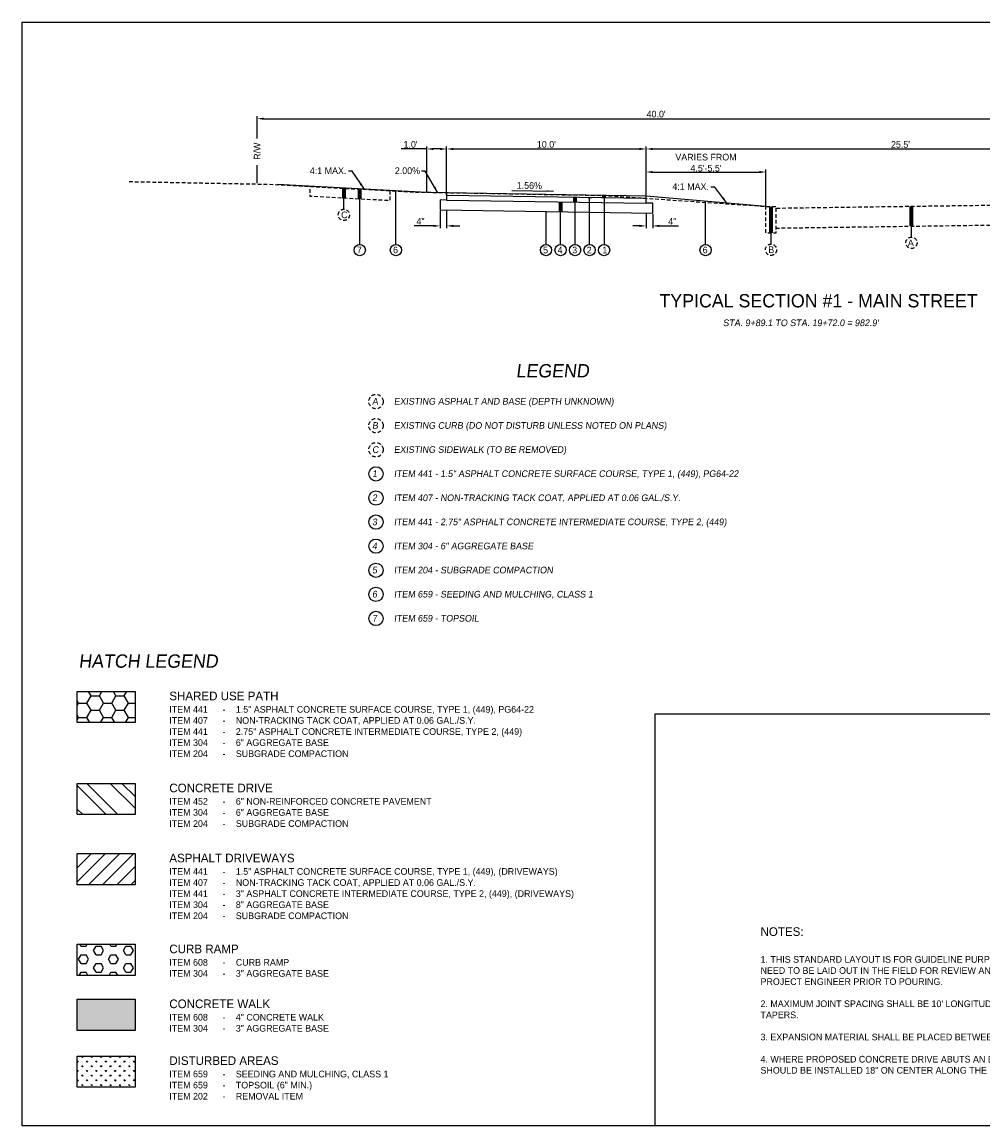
# Model space of a CAD drawing. Header units: feet. Extents: x 8 to 492, y -133 to 111.
# Tile 1 of 14: x 8 to 80, y -133 to -50. Entities that reach past the tile are written whole.
import ezdxf

# ---------------------------------------------------------------- set-up
doc = ezdxf.new("R2010")
doc.units = ezdxf.units.FT
doc.header["$MEASUREMENT"] = 0
doc.linetypes.add('OhDOT_USTN2', pattern=[0.11, 0.069, -0.041])
for name, color, linetype in [('BORDER', 7, 'Continuous'), ('D-TITLE', 3, 'Continuous'), ('PM_P_Crosswalk', 7, 'Continuous'), ('SC_Scratch1', 1, 'Continuous'), ('SC_Shading1', 247, 'Continuous'), ('SC_Shading2', 255, 'Continuous'), ('TEXT-DK', 9, 'Continuous'), ('TEXT-LT', 9, 'Continuous'), ('XS_X_Ground_Line', 180, 'OhDOT_USTN2')]:
    doc.layers.add(name, color=color, linetype=linetype)
doc.styles.add('Slanted', font='font31.shx', dxfattribs={"height": 0.1})
doc.styles.get("Standard").update_dxf_attribs({"font": 'font31.shx'})
doc.dimstyles.new('COEC', dxfattribs={"dimscale": 13.9, "dimtxt": 0.18, "dimasz": 0.18, "dimexe": 0.18, "dimexo": 0.0625, "dimgap": 0.09, "dimtad": 1, "dimzin": 0, "dimdsep": 46, "dimtxsty": 'Standard', "dimcen": 0.09, "dimclrd": 256, "dimclre": 256, "dimclrt": 256, "dimaunit": 1, "dimadec": 4, "dimazin": 0, "dimtfac": 1, "dimtofl": 0, "dimtmove": 0, "dimatfit": 3, "dimfxl": 1, "dimtolj": 1, "dimtzin": 0, "dimlwd": -1, "dimlwe": -1, "dimarcsym": 0})

# ---------------------------------------------------------------- blocks, each defined once
blk = doc.blocks.new('*D1246')
at = {"layer": 'Defpoints', "color": 0, "transparency": 16777216}
for p in [(54.705, -64.251), (55.2, -64.258), (55.2, -65.209)]:
    blk.add_point(p, dxfattribs=at)
at = {"layer": 'TEXT-DK', "transparency": 16777216}
for p, q in [((54.705, -64.313), (54.705, -65.389)), ((55.2, -64.321), (55.2, -65.389)), ((54.205, -65.209), (53.705, -65.209)), ((55.7, -65.209), (57.142, -65.209))]:
    blk.add_line(p, q, dxfattribs=at)
for points in [[(54.205, -65.126), (54.205, -65.292), (54.705, -65.209)], [(55.7, -65.126), (55.7, -65.292), (55.2, -65.209)]]:
    blk.add_solid(points, dxfattribs=at)
at = {"layer": 'TEXT-DK', "transparency": 16777216, "insert": (56.671, -64.869), "char_height": 0.18, "width": 5.31735, "attachment_point": 5}
blk.add_mtext('\\A1;{\\H2.77778x;4"}', dxfattribs=at)
blk = doc.blocks.new('*D1247')
at = {"layer": 'Defpoints', "color": 0, "transparency": 16777216}
for p in [(39.21, -64.009), (39.705, -64.017), (39.705, -65.209)]:
    blk.add_point(p, dxfattribs=at)
at = {"layer": 'TEXT-DK', "transparency": 16777216}
for p, q in [((39.21, -64.072), (39.21, -65.389)), ((39.705, -64.079), (39.705, -65.389)), ((38.71, -65.209), (37.268, -65.209)), ((40.205, -65.209), (40.705, -65.209))]:
    blk.add_line(p, q, dxfattribs=at)
for points in [[(38.71, -65.126), (38.71, -65.292), (39.21, -65.209)], [(40.205, -65.126), (40.205, -65.292), (39.705, -65.209)]]:
    blk.add_solid(points, dxfattribs=at)
at = {"layer": 'TEXT-DK', "transparency": 16777216, "insert": (37.739, -64.869), "char_height": 0.18, "width": 5.31735, "attachment_point": 5}
blk.add_mtext('\\A1;{\\H2.77778x;4"}', dxfattribs=at)
blk = doc.blocks.new('*D1248')
at = {"layer": 'Defpoints', "color": 0, "transparency": 16777216}
for p in [(54.705, -59.426), (39.705, -62.734), (54.705, -62.968)]:
    blk.add_point(p, dxfattribs=at)
at = {"layer": 'TEXT-DK', "transparency": 16777216}
for p, q in [((39.705, -62.672), (39.705, -59.246)), ((40.205, -59.426), (54.205, -59.426)), ((54.705, -62.906), (54.705, -59.246))]:
    blk.add_line(p, q, dxfattribs=at)
for points in [[(40.205, -59.343), (40.205, -59.509), (39.705, -59.426)], [(54.205, -59.343), (54.205, -59.509), (54.705, -59.426)]]:
    blk.add_solid(points, dxfattribs=at)
at = {"layer": 'TEXT-DK', "transparency": 16777216, "insert": (47.205, -59.086), "char_height": 0.18, "width": 5.31735, "attachment_point": 5}
blk.add_mtext("\\A1;{\\H2.77778x;10.0'}", dxfattribs=at)
blk = doc.blocks.new('*D1249')
at = {"layer": 'Defpoints', "color": 0, "transparency": 16777216}
for p in [(92.955, -59.426), (54.705, -62.734), (92.955, -63.476)]:
    blk.add_point(p, dxfattribs=at)
at = {"layer": 'TEXT-DK', "transparency": 16777216}
for p, q in [((54.705, -62.672), (54.705, -59.246)), ((55.205, -59.426), (92.455, -59.426)), ((92.955, -63.413), (92.955, -59.246))]:
    blk.add_line(p, q, dxfattribs=at)
for points in [[(55.205, -59.343), (55.205, -59.509), (54.705, -59.426)], [(92.455, -59.343), (92.455, -59.509), (92.955, -59.426)]]:
    blk.add_solid(points, dxfattribs=at)
at = {"layer": 'TEXT-DK', "transparency": 16777216, "insert": (73.83, -59.086), "char_height": 0.18, "width": 5.31735, "attachment_point": 5}
blk.add_mtext("\\A1;{\\H2.77778x;25.5'}", dxfattribs=at)
blk = doc.blocks.new('*D1250')
at = {"layer": 'Defpoints', "color": 0, "transparency": 16777216}
for p in [(39.705, -59.426), (38.205, -62.704), (39.705, -62.968)]:
    blk.add_point(p, dxfattribs=at)
at = {"layer": 'TEXT-DK', "transparency": 16777216}
for p, q in [((38.205, -59.426), (36.275, -59.426)), ((38.205, -62.642), (38.205, -59.246)), ((39.205, -59.426), (38.705, -59.426)), ((39.705, -62.906), (39.705, -59.246))]:
    blk.add_line(p, q, dxfattribs=at)
for points in [[(38.705, -59.343), (38.705, -59.509), (38.205, -59.426)], [(39.205, -59.343), (39.205, -59.509), (39.705, -59.426)]]:
    blk.add_solid(points, dxfattribs=at)
at = {"layer": 'TEXT-DK', "transparency": 16777216, "insert": (36.99, -59.086), "char_height": 0.18, "width": 5.31735, "attachment_point": 5}
blk.add_mtext("\\A1;{\\H2.77778x;1.0'}", dxfattribs=at)
blk = doc.blocks.new('*D1251')
at = {"layer": 'Defpoints', "color": 0, "transparency": 16777216}
for p in [(63.705, -61.161), (54.705, -62.968), (63.705, -63.752)]:
    blk.add_point(p, dxfattribs=at)
at = {"layer": 'TEXT-DK', "transparency": 16777216}
for p, q in [((54.705, -62.906), (54.705, -60.981)), ((55.205, -61.161), (63.205, -61.161)), ((63.705, -63.689), (63.705, -60.981))]:
    blk.add_line(p, q, dxfattribs=at)
for points in [[(55.205, -61.078), (55.205, -61.245), (54.705, -61.161)], [(63.205, -61.078), (63.205, -61.245), (63.705, -61.161)]]:
    blk.add_solid(points, dxfattribs=at)
at = {"layer": 'TEXT-DK', "transparency": 16777216, "insert": (59.205, -60.458), "char_height": 0.18, "width": 5.31735, "attachment_point": 5}
blk.add_mtext("\\A1;{\\H2.77778x;VARIES FROM 4.5'-5.5'}", dxfattribs=at)

msp = doc.modelspace()

# ---------------------------------------------------------------- hatches: boundary and pattern name
at = {"layer": 'SC_Shading1'}
h = msp.add_hatch(dxfattribs=at)
h.set_pattern_fill('HONEY', color=256, scale=5)
h.set_pattern_definition([(0, (-17.03607, 0.1263), (0.9375, 0.541266), [0.625, -1.25]), (120, (-17.03607, 0.1263), (-0.9375, 0.541266), [0.625, -1.25]), (60, (-17.03607, 0.1263), (2e-16, 1.0825318), [-1.25, 0.625])])
h.paths.add_polyline_path([(11.916, -100.207), (16.27, -100.207), (16.27, -102.557), (11.916, -102.557)])
h = msp.add_hatch(dxfattribs=at)
h.set_pattern_fill('ANSI32', color=247, scale=5, angle=90)
h.set_pattern_definition([(135, (-17.036, 1.2107), (-1.325825, -1.325825), []), (135, (-17.036, 2.0946), (-1.325825, -1.325825), [])])
h.paths.add_polyline_path([(11.916, -107.125), (16.27, -107.125), (16.27, -109.475), (11.916, -109.475)])
h = msp.add_hatch(dxfattribs=at)
h.set_pattern_fill('ANSI31', color=247, scale=6)
h.set_pattern_definition([(45, (-17.0361, 1.818), (-0.53033, 0.53033), [])])
h.paths.add_polyline_path([(11.916, -112.395), (16.27, -112.395), (16.27, -114.745), (11.916, -114.745)])
h = msp.add_hatch(dxfattribs=at)
h.set_pattern_fill('HEX', color=247, scale=3)
h.set_pattern_definition([(0, (-17.0361, 2.72885), (0, 0.649519), [0.375, -0.75]), (120, (-17.0361, 2.72885), (-0.5625, -0.3247595), [0.375, -0.75]), (60, (-16.6611, 2.72885), (-0.5625, 0.3247595), [0.375, -0.75])])
h.paths.add_polyline_path([(11.916, -119.23), (16.27, -119.23), (16.27, -121.579), (11.916, -121.579)])
h = msp.add_hatch(dxfattribs=at)
h.set_pattern_fill('GRASS', color=247, scale=0.5)
h.set_pattern_definition([(90, (-17.03607, -2.2204), (-0.3535534, 0.3535534), [0.09375, -0.6133568]), (45, (-17.03607, -2.2204), (-0.3535534, 0.3535534), [0.09375, -0.40625]), (135, (-17.03607, -2.2204), (-0.3535534, -0.3535534), [0.09375, -0.40625])])
h.paths.add_polyline_path([(11.916, -127.628), (16.27, -127.628), (16.27, -129.977), (11.916, -129.977)])
at = {"layer": 'SC_Shading2'}
h = msp.add_hatch(color=256, dxfattribs=at)
h.dxf.hatch_style = 1
h.paths.add_polyline_path([(11.916, -123.357), (16.27, -123.357), (16.27, -125.706), (11.916, -125.706)])

# ---------------------------------------------------------------- linework, layer by layer
at = {"layer": 'BORDER', "flags": 128}
msp.add_lwpolyline([(55.391, -132.884), (55.391, -101.908), (128.738, -101.908)], dxfattribs=at)
at = {"layer": 'PM_P_Crosswalk', "color": 3, "flags": 128}
for points in [[(63.705, -63.752), (54.705, -62.968), (39.705, -62.734), (38.205, -62.704), (26.955, -62.109)], [(39.705, -62.734), (39.705, -63.267), (39.21, -63.259), (39.21, -64.009), (55.2, -64.258), (55.2, -63.508), (54.705, -63.501), (54.705, -62.968)], [(54.705, -63.156), (39.705, -62.922)], [(39.705, -63.267), (54.705, -63.501)]]:
    msp.add_lwpolyline(points, dxfattribs=at)
at = {"layer": 'SC_Scratch1'}
msp.add_lwpolyline([(7.778, -49.884), (128.738, -49.884), (128.738, -132.884), (7.778, -132.884)], close=True, dxfattribs=at)
at = {"layer": 'TEXT-DK'}
for p, q in [((25.455, -58.64), (25.455, -56.968)), ((25.955, -57.148), (84.955, -57.148)), ((25.455, -61.998), (25.455, -60.655))]:
    msp.add_line(p, q, dxfattribs=at)
at = {"layer": 'TEXT-DK', "const_width": 0.3}
for points in [[(31.974, -62.375), (31.974, -63.13)], [(33.172, -62.439), (33.172, -63.194)], [(35.891, -62.55), (35.891, -62.623)], [(49.359, -63.072), (49.359, -63.417)], [(50.45, -63.058), (50.45, -63.131)], [(51.541, -62.921), (51.541, -63.106)], [(48.267, -63.4), (48.267, -64.15)], [(59.172, -63.326), (59.172, -63.399)], [(64.094, -63.752), (64.094, -65.751)], [(74.656, -63.73), (74.656, -65.23)]]:
    msp.add_lwpolyline(points, dxfattribs=at)
at = {"layer": 'TEXT-DK'}
for points in [[(31.974, -63.961), (31.974, -62.375)], [(35.891, -66.603), (35.891, -62.582)], [(49.359, -66.603), (49.359, -63.072)], [(51.541, -62.921), (51.541, -66.603)], [(33.172, -66.603), (33.172, -63.194)], [(48.267, -66.603), (48.267, -63.4)], [(50.45, -66.603), (50.45, -63.089)], [(59.172, -66.603), (59.172, -63.357)], [(74.656, -66.061), (74.656, -63.73)], [(47.176, -66.603), (47.176, -64.133)], [(64.094, -66.581), (64.094, -64.25)]]:
    msp.add_lwpolyline(points, dxfattribs=at)
for points in [[(11.916, -100.207), (16.27, -100.207), (16.27, -102.557), (11.916, -102.557)], [(11.916, -107.125), (16.27, -107.125), (16.27, -109.475), (11.916, -109.475)], [(11.916, -112.395), (16.27, -112.395), (16.27, -114.745), (11.916, -114.745)], [(11.916, -119.23), (16.27, -119.23), (16.27, -121.579), (11.916, -121.579)], [(11.916, -123.357), (16.27, -123.357), (16.27, -125.706), (11.916, -125.706)], [(11.916, -127.628), (16.27, -127.628), (16.27, -129.977), (11.916, -129.977)]]:
    msp.add_lwpolyline(points, close=True, dxfattribs=at)
for centre, radius in [((33.172, -67.026), 0.423), ((35.891, -67.026), 0.423), ((47.176, -67.026), 0.423), ((48.267, -67.026), 0.423), ((49.359, -67.026), 0.423), ((50.45, -67.026), 0.423), ((51.541, -67.026), 0.423), ((59.172, -67.026), 0.423), ((34.391, -83.855), 0.538), ((34.391, -85.667), 0.538), ((34.391, -87.48), 0.538), ((34.391, -89.292), 0.538), ((34.391, -91.104), 0.538), ((34.391, -92.916), 0.538), ((34.391, -94.729), 0.538)]:
    msp.add_circle(centre, radius, dxfattribs=at)
msp.add_solid([(25.955, -57.065), (25.955, -57.231), (25.455, -57.148)], dxfattribs=at)
at = {"layer": 'TEXT-LT'}
msp.add_line((47.726, -62.616), (44.603, -62.567), dxfattribs=at)
msp.add_solid([(47.226, -62.608), (47.227, -62.525), (47.726, -62.616)], dxfattribs=at)
at = {"layer": 'XS_X_Ground_Line', "ltscale": 4, "flags": 128}
for points in [[(15.823, -61.876), (26.392, -62.079), (37.119, -62.66), (51.481, -62.918), (63.628, -63.739), (64.455, -63.752), (64.455, -63.872), (93.401, -63.47), (105.073, -63.963)], [(35.43, -62.564), (35.43, -63.315), (29.43, -62.994), (29.43, -62.243)], [(64.455, -65.372), (93.38, -64.97), (104.909, -65.458)]]:
    msp.add_lwpolyline(points, dxfattribs=at)
msp.add_lwpolyline([(63.705, -63.752), (64.455, -63.752), (64.455, -65.751), (63.705, -65.751)], close=True, dxfattribs=at)
at = {"layer": 'XS_X_Ground_Line', "ltscale": 4}
for centre, radius in [((31.974, -64.384), 0.423), ((74.656, -66.484), 0.423), ((64.094, -67.005), 0.423), ((34.391, -78.418), 0.538), ((34.391, -80.231), 0.538), ((34.391, -82.043), 0.538)]:
    msp.add_circle(centre, radius, dxfattribs=at)

# ---------------------------------------------------------------- texts
at = {"layer": 'D-TITLE', "style": 'Slanted', "oblique": 7}
for s, p in [('LEGEND', (44.913, -76.602)), ('HATCH LEGEND', (12.029, -98.432))]:
    msp.add_text(s, height=1, rotation=360, dxfattribs=at).set_placement(p)
at = {"layer": 'D-TITLE', "insert": (52.012, -70.339), "char_height": 1, "width": 31.31469, "attachment_point": 1, "style": 'Slanted'}
msp.add_mtext('\\pxqc;TYPICAL SECTION #1 - MAIN STREET', dxfattribs=at)
at = {"layer": 'TEXT-DK', "style": 'Slanted'}
for s, p in [('7', (32.96, -67.28)), ('6', (35.679, -67.28)), ('5', (46.963, -67.28)), ('4', (48.055, -67.28)), ('3', (49.152, -67.28)), ('2', (50.242, -67.28)), ('1', (51.416, -67.278)), ('6', (58.96, -67.28))]:
    msp.add_text(s, height=0.5, rotation=1.46775, dxfattribs=at).set_placement(p)
at = {"layer": 'TEXT-DK', "style": 'Slanted', "oblique": 7}
for s, p in [("STA. 9+89.1 TO STA. 19+72.0 = 982.9'", (60.481, -72.747)), ('EXISTING ASPHALT AND BASE (DEPTH UNKNOWN)', (35.741, -78.654)), ('EXISTING CURB (DO NOT DISTURB UNLESS NOTED ON PLANS)', (35.741, -80.466)), ('EXISTING SIDEWALK (TO BE REMOVED)', (35.741, -82.278)), ('1', (34.105, -84.09)), ('ITEM 441 - 1.5" ASPHALT CONCRETE SURFACE COURSE, TYPE 1, (449), PG64-22 ', (35.741, -84.09)), ('2', (34.105, -85.903)), ('ITEM 407 - NON-TRACKING TACK COAT, APPLIED AT 0.06 GAL./S.Y.', (35.741, -85.903)), ('3', (34.105, -87.715)), ('ITEM 441 - 2.75" ASPHALT CONCRETE INTERMEDIATE COURSE, TYPE 2, (449)', (35.741, -87.715)), ('4', (34.105, -89.527)), ('ITEM 304 - 6" AGGREGATE BASE', (35.741, -89.527)), ('5', (34.105, -91.34)), ('ITEM 204 - SUBGRADE COMPACTION', (35.741, -91.34)), ('6', (34.105, -93.152)), ('ITEM 659 - SEEDING AND MULCHING, CLASS 1', (35.741, -93.152)), ('7', (34.105, -94.964)), ('ITEM 659 - TOPSOIL', (35.741, -94.964))]:
    msp.add_text(s, height=0.5, dxfattribs=at).set_placement(p)
at = {"layer": 'TEXT-DK', "insert": (55.455, -56.808), "char_height": 0.18, "width": 5.31735, "attachment_point": 5}
msp.add_mtext("\\A1;{\\H2.77778x;40.0'}", dxfattribs=at)
at = {"layer": 'TEXT-DK', "insert": (25.455, -59.593), "char_height": 0.5, "attachment_point": 5, "rotation": 90, "style": 'Slanted'}
msp.add_mtext('\\A1;R/W', dxfattribs=at)
at = {"layer": 'TEXT-DK', "char_height": 0.5, "style": 'Slanted'}
for s, insert, width, attachment_point in [('\\A1;4:1 MAX.', (30.789, -61.062), 8.07364, 5), ('\\A1;2.00%', (36.754, -61.062), 8.07364, 5), ('\\A1;4:1 MAX.', (58.05, -62.255), 8.07364, 5), ('\\pxt8,10;{\\H1.3x;SHARED USE PATH\\P}ITEM 441^I-^I1.5" ASPHALT CONCRETE SURFACE COURSE, TYPE 1, (449), PG64-22 \\PITEM 407^I-^INON-TRACKING TACK COAT, APPLIED AT 0.06 GAL./S.Y.\\PITEM 441^I-^I2.75" ASPHALT CONCRETE INTERMEDIATE COURSE, TYPE 2, (449)\\PITEM 304^I-^I6" AGGREGATE BASE\\PITEM 204^I-^ISUBGRADE COMPACTION', (18.85, -100.229), 33.03809, 1), ('\\pxt8,10;{\\H1.3x;CONCRETE DRIVE\\P}ITEM 452^I-^I6" NON-REINFORCED CONCRETE PAVEMENT\\PITEM 304^I-^I6" AGGREGATE BASE\\PITEM 204^I-^ISUBGRADE COMPACTION', (18.85, -107.147), 32.76055, 1), ('\\pxt8,10;{\\H1.3x;ASPHALT DRIVEWAYS\\P}ITEM 441^I-^I1.5" ASPHALT CONCRETE SURFACE COURSE, TYPE 1, (449), (DRIVEWAYS)\\PITEM 407^I-^INON-TRACKING TACK COAT, APPLIED AT 0.06 GAL./S.Y.\\PITEM 441^I-^I3" ASPHALT CONCRETE INTERMEDIATE COURSE, TYPE 2, (449), (DRIVEWAYS)\\PITEM 304^I-^I8" AGGREGATE BASE\\PITEM 204^I-^ISUBGRADE COMPACTION', (18.85, -112.417), 34.27755, 1), ('{\\H1.3x;NOTES:\\P\\P\\H0.76923x;1. THIS STANDARD LAYOUT IS FOR GUIDELINE PURPOSES ONLY. EACH INDIVIDUAL DRIVE WILL NEED TO BE LAID OUT IN THE FIELD FOR REVIEW AND APPROVAL BY THE CITY OF DELPHOS AND PROJECT ENGINEER PRIOR TO POURING. \\P\\P2. MAXIMUM JOINT SPACING SHALL BE 10\' LONGITUDINALLY AND TRANSVERSELY WITH JOINTS AT TAPERS. \\P\\P3. EXPANSION MATERIAL SHALL BE PLACED BETWEEN SIDEWALKS AND DRIVES. \\P\\P4. WHERE PROPOSED CONCRETE DRIVE ABUTS AN EXISTING CONCRETE DRIVEWAY, #5 DOWELS SHOULD BE INSTALLED 18" ON CENTER ALONG THE CONSTRUCTION JOINT. }', (63.306, -117.948), 33.03809, 1), ('\\pxt8,10;{\\H1.3x;CURB RAMP\\P}ITEM 608^I-^ICURB RAMP\\PITEM 304^I-^I3" AGGREGATE BASE', (18.85, -119.251), 34.27755, 1), ('\\pxt8,10;{\\H1.3x;CONCRETE WALK\\P}ITEM 608^I-^I4" CONCRETE WALK\\PITEM 304^I-^I3" AGGREGATE BASE', (18.85, -123.378), 34.27755, 1), ('\\pxt8,10;{\\H1.3x;DISTURBED AREAS\\P}ITEM 659^I-^ISEEDING AND MULCHING, CLASS 1\\PITEM 659^I-^ITOPSOIL (6" MIN.)\\PITEM 202^I-^IREMOVAL ITEM', (18.85, -127.649), 34.27755, 1)]:
    msp.add_mtext(s, dxfattribs=dict(at, insert=insert, width=width, attachment_point=attachment_point))
at = {"layer": 'TEXT-DK', "insert": (45.922, -62.178), "char_height": 0.5, "width": 8.07364, "attachment_point": 5, "rotation": 359.10538, "style": 'Slanted'}
msp.add_mtext('\\A1;1.56%', dxfattribs=at)
at = {"layer": 'XS_X_Ground_Line', "style": 'Slanted'}
for s, p in [('C ', (31.777, -64.638)), ('B', (63.897, -67.258))]:
    msp.add_text(s, height=0.5, rotation=1.46775, dxfattribs=at).set_placement(p)
at = {"layer": 'XS_X_Ground_Line', "ltscale": 4, "style": 'Slanted', "oblique": 7}
for s, p in [('A', (34.105, -78.654)), ('B', (34.105, -80.466)), ('C', (34.105, -82.278))]:
    msp.add_text(s, height=0.5, dxfattribs=at).set_placement(p)
at = {"layer": 'XS_X_Ground_Line', "ltscale": 4, "insert": (74.607, -66.484), "char_height": 0.5, "width": 0.68558, "attachment_point": 5, "rotation": 1.46775, "style": 'Slanted'}
msp.add_mtext('\\A1;A', dxfattribs=at)

# ---------------------------------------------------------------- dimensions: what is measured, and where the dimension line sits
at = {"layer": 'TEXT-DK'}
for base, p1, p2, text, picture, middle in [((39.705, -59.426), (38.205, -62.704), (39.705, -62.968), "{\\H2.77778x;1.0'}", '*D1250', (36.99, -59.426)), ((39.705, -65.209), (39.21, -64.009), (39.705, -64.017), '{\\H2.77778x;4"}', '*D1247', (37.739, -65.209)), ((55.2, -65.209), (54.705, -64.251), (55.2, -64.258), '{\\H2.77778x;4"}', '*D1246', (56.671, -65.209))]:
    dim = msp.add_linear_dim(base=base, p1=p1, p2=p2, text=text, dimstyle='COEC', override={"dimscale": 1, "dimtxt": 0.18, "dimasz": 0.5}, dxfattribs=at)
    dim.commit()
    dim.dimension.update_dxf_attribs({"geometry": picture, "text_midpoint": middle, "dimtype": 160})
for base, p1, p2, text, picture, middle in [((54.705, -59.426), (39.705, -62.734), (54.705, -62.968), "{\\H2.77778x;10.0'}", '*D1248', (47.205, -59.086)), ((92.955, -59.426), (54.705, -62.734), (92.955, -63.476), "{\\H2.77778x;25.5'}", '*D1249', (73.83, -59.086)), ((63.705, -61.161), (54.705, -62.968), (63.705, -63.752), "{\\H2.77778x;VARIES FROM 4.5'-5.5'}", '*D1251', (59.205, -60.458))]:
    dim = msp.add_linear_dim(base=base, p1=p1, p2=p2, text=text, dimstyle='COEC', override={"dimscale": 1, "dimtxt": 0.18, "dimasz": 0.5}, dxfattribs=at)
    dim.commit()
    dim.dimension.update_dxf_attribs({"geometry": picture, "text_midpoint": middle})

# ---------------------------------------------------------------- leaders
for points in [[(33.515, -62.456), (32.597, -61.1), (32.314, -61.1)], [(39.035, -62.721), (38.088, -61.1), (37.805, -61.1)], [(60.774, -63.497), (59.858, -62.294), (59.575, -62.294)]]:
    msp.add_leader(points, dimstyle='COEC', override={"dimscale": 1, "dimasz": 0.5}, dxfattribs=at)

doc.saveas('drawing.dxf')
